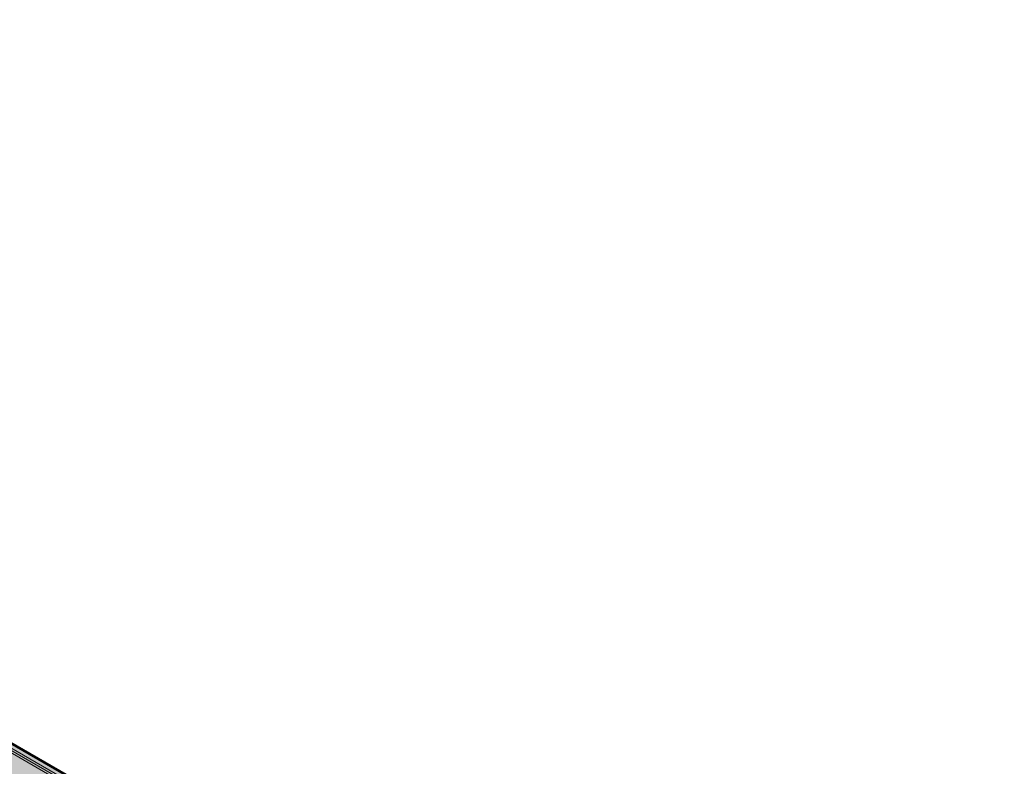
# Model space of a CAD drawing. Header units: metres. Extents: x -5.4 to 6.1, y -8 to 2.6.
# Tile 81 of 81: x 5.224 to 6.066, y -4.562 to -3.923. Entities that reach past the tile are written whole.
import ezdxf

# ---------------------------------------------------------------- set-up
doc = ezdxf.new("R2010")
doc.units = ezdxf.units.M
for name, color, linetype, lineweight in [('A-WALL', 7, 'Continuous', 5), ('A-WALL-PATT', 7, 'Continuous', 5), ('I-WALL', 7, 'Continuous', 5)]:
    doc.layers.add(name, color=color, linetype=linetype, lineweight=lineweight)

msp = doc.modelspace()

# ---------------------------------------------------------------- hatches: boundary and pattern name
at = {"layer": 'A-WALL-PATT', "true_color": 0x808080}
for points in [[(5.96003, -5.09439), (6.05902, -5.03723), (4.12974, -3.92336), (4.03075, -3.98052), (5.95296, -5.0903)], [(6.05902, -5.03723), (6.06079, -5.03621), (4.13328, -3.92336), (4.13151, -3.92438), (6.05549, -5.03519)], [(6.06079, -5.03621), (6.06256, -5.03519), (4.13682, -3.92336), (4.13505, -3.92438), (6.05902, -5.03519)]]:
    msp.add_hatch(color=8, dxfattribs=at).paths.add_polyline_path(points)
at = {"layer": 'I-WALL', "true_color": 0x808080}
msp.add_hatch(color=8, dxfattribs=at).paths.add_polyline_path([(6.06256, -5.03519), (6.06609, -5.03315), (4.14389, -3.92336), (4.14035, -3.9254), (6.05902, -5.03315)])

# ---------------------------------------------------------------- linework, layer by layer
at = {"layer": 'A-WALL'}
for p, q in [((6.05902, -5.03723), (4.12974, -3.92336)), ((6.06079, -5.03621), (4.13328, -3.92336)), ((6.06256, -5.03519), (4.13682, -3.92336))]:
    msp.add_line(p, q, dxfattribs=at)
at = {"layer": 'I-WALL', "lineweight": 50}
msp.add_line((6.06609, -5.03315), (4.14389, -3.92336), dxfattribs=at)

doc.saveas('drawing.dxf')
